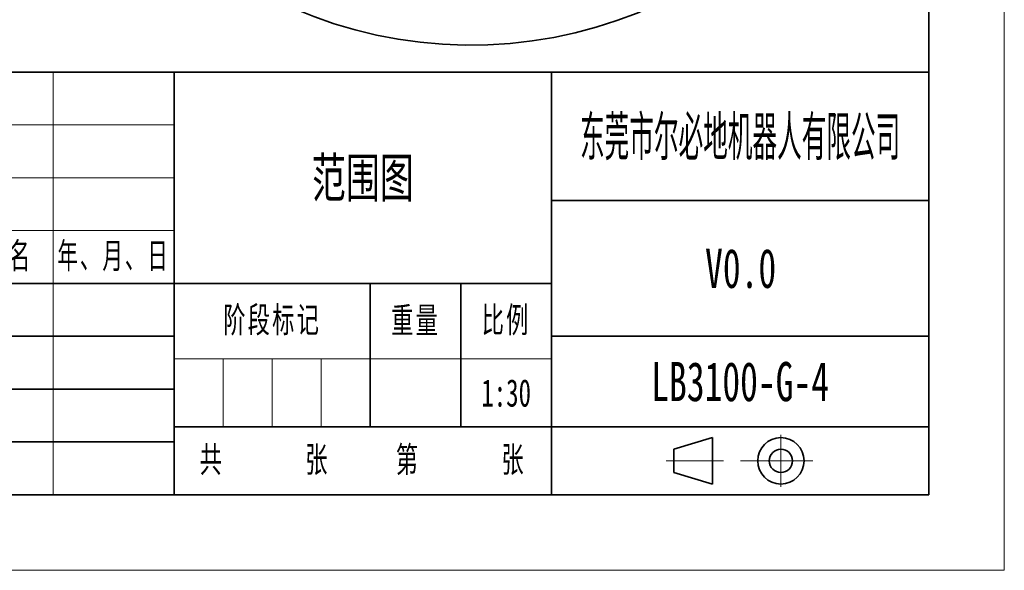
# Model space of a CAD drawing. Header units: millimetres. Extents: x -4455 to 4455, y -3150 to 3150.
# Tile 7 of 20: x 541 to 4455, y -3150 to -962. Entities that reach past the tile are written whole.
import ezdxf
from ezdxf.enums import TextEntityAlignment as Align

# ---------------------------------------------------------------- set-up
doc = ezdxf.new("R2010")
doc.units = ezdxf.units.MM
doc.linetypes.add('点画线', pattern=[18, 12, -2, 2, -2])
doc.layers.get('0').update_dxf_attribs({"lineweight": 35})
for name, color, linetype, lineweight in [('中心线层', 1, '点画线', 18), ('尺寸线层', 3, 'Continuous', 18), ('粗实线层', 7, 'Continuous', 35), ('细实线层', 7, 'Continuous', 18)]:
    doc.layers.add(name, color=color, linetype=linetype, lineweight=lineweight)
doc.styles.add('标准', font='txt', dxfattribs={"width": 0.667})

# ---------------------------------------------------------------- blocks, each defined once
blk = doc.blocks.new('*X26')
at = {"layer": '粗实线层'}
for p, q in [((138.5, -95), (138.5, 95)), ((-138.5, -95), (138.5, -95))]:
    blk.add_line(p, q, dxfattribs=at)
at = {"layer": '细实线层'}
for p, q in [((148.5, -105), (148.5, 105)), ((-148.5, -105), (148.5, -105))]:
    blk.add_line(p, q, dxfattribs=at)
blk = doc.blocks.new('*X27')
for p, q in [((-33.77, 6.04), (-28.68, 7.57)), ((-28.68, 1.43), (-28.68, 7.57)), ((-33.77, 2.96), (-33.77, 6.04)), ((-33.77, 2.96), (-28.68, 1.43))]:
    blk.add_line(p, q)
for radius in [3.07, 1.54]:
    blk.add_circle((-19.6, 4.5), radius)
at = {"layer": '中心线层'}
for p, q in [((-19.6, 1.04), (-19.6, 7.96)), ((-27.21, 4.5), (-34.79, 4.5)), ((-16.53, 4.5), (-24.97, 4.5)), ((-23.82, 4.5), (-15.37, 4.5))]:
    blk.add_line(p, q, dxfattribs=at)
at = {"layer": '粗实线层'}
for p, q in [((0, 56), (-180, 56)), ((-100, 56), (-100, 0)), ((-50, 56), (-50, 0)), ((0, 0), (0, 56)), ((0, 39), (-50, 39)), ((-50, 28), (-180, 28)), ((-74, 28), (-74, 9)), ((-62, 28), (-62, 9)), ((-100, 21), (-180, 21)), ((0, 21), (-50, 21)), ((-100, 14), (-180, 14)), ((0, 9), (-100, 9)), ((-100, 7), (-180, 7)), ((0, 0), (-180, 0))]:
    blk.add_line(p, q, dxfattribs=at)
at = {"layer": '细实线层'}
for p, q in [((-116, 56), (-116, 0)), ((-100, 49), (-180, 49)), ((-100, 42), (-180, 42)), ((-100, 35), (-180, 35)), ((-50, 18), (-100, 18)), ((-93.5, 18), (-93.5, 9)), ((-87, 18), (-87, 9)), ((-80.5, 18), (-80.5, 9))]:
    blk.add_line(p, q, dxfattribs=at)
at = {"layer": '尺寸线层', "attachment_point": 5, "line_spacing_factor": 1.15057, "style": '标准'}
for s, insert, char_height, width in [('\\T1.1;签名', (-122, 31.5), 3.403, 22), ('\\T1.1;{\\W0.612634;年、月、日}', (-108, 31.5), 3.4028, 30), ('\\T1.1;阶段标记', (-87, 23), 3.403, 50), ('\\T1.1;重量', (-68, 23), 3.403, 22), ('\\T1.1;比例', (-56, 23), 3.403, 22), ('\\T1.1;共', (-95, 4.5), 3.403, 8), ('\\T1.1;张', (-81, 4.5), 3.403, 8), ('\\T1.1;第', (-69, 4.5), 3.403, 8), ('\\T1.1;张', (-55, 4.5), 3.403, 8)]:
    blk.add_mtext(s, dxfattribs=dict(at, insert=insert, char_height=char_height, width=width))
at = {"layer": '尺寸线层', "style": '标准'}
for tag, height, width, p in [('标记C', 3.63, 0.664996, (-175, 52.5)), ('处数C', 3.63, 0.664996, (-165, 52.5)), ('更改文件号C', 3.63, 0.498314, (-136, 52.5)), ('更改签名C', 3.63, 0.447537, (-122, 52.5)), ('更改日期C', 3.63, 0.610278, (-108, 52.5)), ('分区C', 3.63, 0.667, (-152, 52.5)), ('单位名称', 5.19, 0.667, (-25, 47.5)), ('标记B', 3.63, 0.664996, (-175, 45.5)), ('处数B', 3.63, 0.664996, (-165, 45.5)), ('分区B', 3.63, 0.667, (-152, 45.5)), ('更改文件号B', 3.63, 0.498314, (-136, 45.5)), ('更改签名B', 3.63, 0.447537, (-122, 45.5)), ('更改日期B', 3.63, 0.610278, (-108, 45.5)), ('图纸名称', 5.19, 0.667, (-75, 42)), ('标记A', 3.63, 0.664996, (-175, 38.5)), ('处数A', 3.63, 0.664996, (-165, 38.5)), ('分区A', 3.63, 0.667, (-152, 38.5)), ('更改文件号A', 3.63, 0.498314, (-136, 38.5)), ('更改签名A', 3.63, 0.447537, (-122, 38.5)), ('更改日期A', 3.63, 0.610278, (-108, 38.5)), ('材料名称', 5.19, 0.667, (-24.93, 30)), ('设计', 3.63, 0.667, (-162, 24.5)), ('设计日期', 3.63, 0.667, (-148, 24.5)), ('标准化', 3.63, 0.667, (-122, 24.5)), ('标准化日期', 3.63, 0.554163, (-108, 24.5)), ('图纸编号', 5.19, 0.667, (-25, 15)), ('阶段标记S', 3.63, 0.223769, (-96.75, 13.5)), ('阶段标记A', 3.63, 0.223769, (-90.25, 13.5)), ('阶段标记B', 3.63, 0.223769, (-83.75, 13.5)), ('阶段标记C', 3.63, 0.223769, (-77.25, 13.5)), ('重量', 3.63, 0.667, (-68, 13.5)), ('图纸比例', 3.63, 0.510551, (-56, 13.5)), ('审核', 3.63, 0.667, (-162, 10.5)), ('审核日期', 3.63, 0.667, (-148, 10.5)), ('页数', 3.63, 0.667, (-88, 4.5)), ('页码', 3.63, 0.667, (-62, 4.5)), ('工艺', 3.63, 0.667, (-162, 3.5)), ('工艺日期', 3.63, 0.667, (-148, 3.5)), ('批准', 3.63, 0.667, (-122, 3.5)), ('批准日期', 3.63, 0.667, (-108, 3.5))]:
    blk.add_attdef(tag, text='', height=height, dxfattribs=dict(at, width=width)).set_placement(p, align=Align.MIDDLE_CENTER)

msp = doc.modelspace()

# ---------------------------------------------------------------- linework, layer by layer
at = {"layer": '粗实线层'}
msp.add_arc((2334.674, 703.304), 1766.55, 1.5, 358.5, dxfattribs=at)

# ---------------------------------------------------------------- block references
at = {"layer": '粗实线层', "xscale": 30, "yscale": 30, "zscale": 30}
msp.add_blockref('*X26', (0, 0), dxfattribs=at)
at = {"layer": '粗实线层'}
ref = msp.add_blockref('*X27', (4155, -2850), dxfattribs=dict(at, xscale=30, yscale=30, zscale=30))
ref.add_attrib('单位名称', '东莞市尔必地机器人有限公司', dxfattribs={"layer": '尺寸线层', "height": 155.71776, "style": '标准', "width": 0.483671}).set_placement((3405, -1425), align=Align.MIDDLE_CENTER)
ref.add_attrib('图纸名称', '范围图', dxfattribs={"layer": '尺寸线层', "height": 155.7178, "style": '标准', "width": 0.667}).set_placement((1905, -1590), align=Align.MIDDLE_CENTER)
ref.add_attrib('图纸编号', 'LB3100-G-4', dxfattribs={"layer": '尺寸线层', "height": 155.7178, "style": '标准', "width": 0.667}).set_placement((3405, -2400), align=Align.MIDDLE_CENTER)
ref.add_attrib('材料名称', 'V0.0', dxfattribs={"layer": '尺寸线层', "height": 155.7178, "style": '标准', "width": 0.667}).set_placement((3406.95, -1950), align=Align.MIDDLE_CENTER)
ref.add_attrib('图纸比例', '1:30', dxfattribs={"layer": '尺寸线层', "height": 109.0024, "style": '标准', "width": 0.667}).set_placement((2475, -2445), align=Align.MIDDLE_CENTER)

doc.saveas('drawing.dxf')
